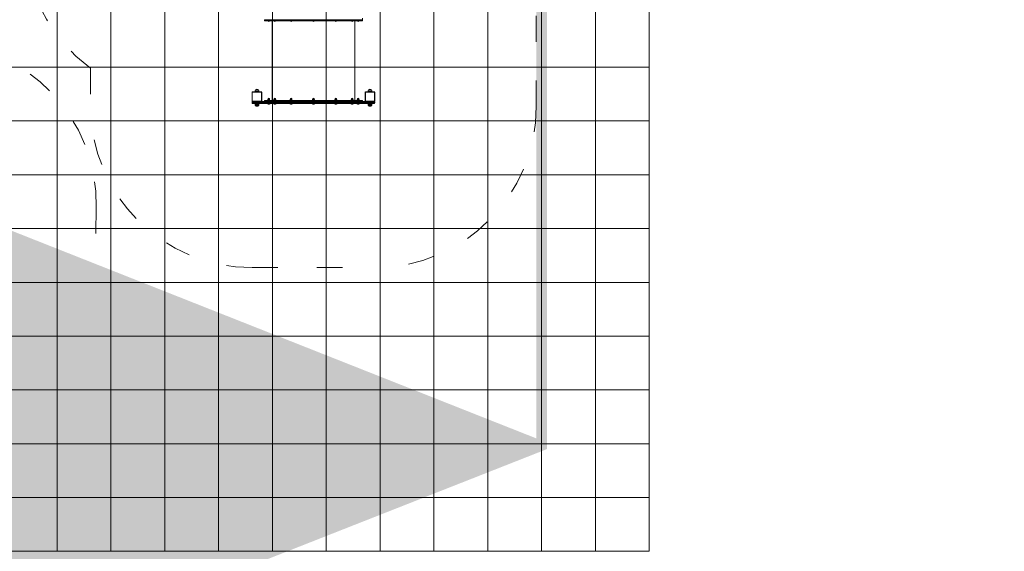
# Model space of a CAD drawing. Header units: feet. Extents: x 7493042 to 7493387, y 5986509 to 5986725.
# Tile 63 of 73: x 7493366 to 7493375, y 5986523 to 5986528. Entities that reach past the tile are written whole.
import ezdxf

# ---------------------------------------------------------------- set-up
doc = ezdxf.new("R2010")
doc.units = ezdxf.units.FT
doc.header["$MEASUREMENT"] = 0
doc.linetypes.add('ACAD_ISO03W100', pattern=[30, 12, -18])
for name, color, linetype, lineweight in [('_k_kreskowanie', 250, 'CONTINUOUS', 5), ('_k_urzadzenia', 250, 'CONTINUOUS', 13), ('_k_widok', 7, 'CONTINUOUS', 18), ('_k_wymiar', 7, 'CONTINUOUS', 13), ('_k_ściany', 7, 'CONTINUOUS', 35)]:
    doc.layers.add(name, color=color, linetype=linetype, lineweight=lineweight)
doc.layers.add('_k_niewidoczna', color=72, linetype='CONTINUOUS', lineweight=9, plot=False)
doc.styles.add('GENERATED_STYLE_1', font='MS Gothic.ttf')

# ---------------------------------------------------------------- blocks, each defined once
blk = doc.blocks.new('2123EPZ')
at = {"layer": '_k_widok', "linetype": 'ACAD_ISO03W100', "ltscale": 0.02}
blk.add_lwpolyline([(-3.064794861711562, -1.794999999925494, -0.2205930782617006), (-4.209800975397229, -1.263999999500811), (-4.25282537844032, -1.263999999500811, -0.4142135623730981), (-5.25282537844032, -0.2639999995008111), (-5.25282537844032, 0.2640000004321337, -0.414213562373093), (-4.25282537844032, 1.264000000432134), (-4.209800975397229, 1.264000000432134, -0.2205930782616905), (-3.064794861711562, 1.795000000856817), (-1.5, 1.795000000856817, -0.4142135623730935), (0, 0.2950000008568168), (0, -0.2949999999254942, -0.4142135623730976), (-1.5, -1.794999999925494)], format="xyb", close=True, dxfattribs=at)
at = {"layer": '_k_niewidoczna', "color": 1, "lineweight": 20, "insert": (-3.304798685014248, -0.4299453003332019), "char_height": 0.24, "width": 11.63444291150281, "attachment_point": 1, "line_spacing_factor": 1.55, "style": 'GENERATED_STYLE_1', "bg_fill": 2}
blk.add_mtext('\\A1;{\\f@MS Gothic|b0|i0|c238|p49;\\C256;\\P\\pi-0.24,l0.24,t0.24,1.2;^I^I2123EPZ\\P\\pi-0.96,l0.96,t0.96,1.2;^I}', dxfattribs=at)
blk = doc.blocks.new('42221')
at = {"layer": '_k_urzadzenia', "lineweight": 13}
for p, q in [((-4.601248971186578, 1.687998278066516), (-4.601248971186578, 1.747266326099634)), ((-4.595248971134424, 1.753266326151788), (-4.595248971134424, 1.690215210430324)), ((-4.595248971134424, 1.753266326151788), (-4.588248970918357, 1.753266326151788)), ((-4.588248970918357, 1.690215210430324), (-4.588248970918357, 1.753266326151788)), ((-4.58234897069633, 1.751366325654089), (-4.58234897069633, 1.666676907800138)), ((-4.494148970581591, 1.753366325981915), (-4.580348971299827, 1.753366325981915)), ((-4.580348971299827, 1.665166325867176), (-4.580348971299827, 1.751366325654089)), ((-4.580348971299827, 1.751366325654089), (-4.494148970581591, 1.751366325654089)), ((-4.494148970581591, 1.751366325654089), (-4.494148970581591, 1.665166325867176)), ((-4.492148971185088, 1.665166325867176), (-4.492148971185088, 1.751366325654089)), ((-4.620464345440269, 1.695266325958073), (-4.620464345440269, 1.721266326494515)), ((-4.608748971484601, 1.7257663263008), (-4.608748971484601, 1.690766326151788)), ((-4.601248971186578, 1.7257663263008), (-4.608748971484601, 1.7257663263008)), ((-4.601248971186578, 1.690766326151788), (-4.608748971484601, 1.690766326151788)), ((-4.601248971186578, 1.687998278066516), (-4.601248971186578, 1.421217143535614)), ((-4.595248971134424, 1.423434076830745), (-4.595248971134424, 1.690215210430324)), ((-4.595248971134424, 1.690215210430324), (-4.588248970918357, 1.690215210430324)), ((-4.588248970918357, 1.690215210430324), (-4.588248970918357, 1.423434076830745)), ((-4.582248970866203, 1.421217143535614), (-4.582248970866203, 1.664541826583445)), ((-4.494148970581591, 1.665166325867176), (-4.580348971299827, 1.665166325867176)), ((-4.580348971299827, 1.663166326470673), (-4.494148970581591, 1.663166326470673)), ((-4.492148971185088, 1.7257663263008), (-4.484748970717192, 1.7257663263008)), ((-4.492148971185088, 1.690766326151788), (-4.484748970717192, 1.690766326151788)), ((-4.484748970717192, 1.690766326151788), (-4.484748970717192, 1.7257663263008)), ((-4.473033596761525, 1.721266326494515), (-4.473033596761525, 1.695266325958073)), ((-4.602150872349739, 1.585941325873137), (-4.602150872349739, 1.610591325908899)), ((-4.602150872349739, 1.610591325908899), (-4.601248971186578, 1.610591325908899)), ((-4.602150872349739, 1.585941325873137), (-4.601248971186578, 1.585941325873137)), ((-4.602150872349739, 1.530341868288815), (-4.602150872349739, 1.554991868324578)), ((-4.602150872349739, 1.554991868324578), (-4.601248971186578, 1.554991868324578)), ((-4.572248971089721, 1.638266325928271), (-4.582248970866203, 1.638266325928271)), ((-4.572248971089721, 1.638266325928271), (-4.572248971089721, 0.7282663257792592)), ((-4.572248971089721, 1.607766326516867), (-4.571748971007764, 1.6082663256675)), ((-4.572248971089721, 1.588766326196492), (-4.571748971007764, 1.588266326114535)), ((-3.832248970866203, 1.56826632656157), (-4.572248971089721, 1.56826632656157)), ((-4.571748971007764, 1.6082663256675), (-4.571748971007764, 1.588266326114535)), ((-4.571748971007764, 1.6082663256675), (-4.570248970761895, 1.6082663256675)), ((-4.571748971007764, 1.588266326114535), (-4.570248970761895, 1.588266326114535)), ((-4.570248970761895, 1.6082663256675), (-4.570248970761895, 1.588266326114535)), ((-4.570248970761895, 1.605566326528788), (-4.569844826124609, 1.606266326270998)), ((-4.570248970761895, 1.590966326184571), (-4.569844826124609, 1.590266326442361)), ((-4.569130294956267, 1.606266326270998), (-4.56296350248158, 1.606266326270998)), ((-4.569130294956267, 1.598266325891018), (-4.56296350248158, 1.598266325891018)), ((-4.569130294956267, 1.590266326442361), (-4.56296350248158, 1.590266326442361)), ((-4.562248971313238, 1.602266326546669), (-4.562248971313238, 1.606266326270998)), ((-4.562248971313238, 1.605766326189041), (-4.559748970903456, 1.605766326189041)), ((-4.562248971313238, 1.594266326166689), (-4.562248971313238, 1.602266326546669)), ((-4.562248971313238, 1.590266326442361), (-4.562248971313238, 1.594266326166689)), ((-4.562248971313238, 1.590766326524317), (-4.559748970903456, 1.590766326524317)), ((-4.559748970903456, 1.590766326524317), (-4.559748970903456, 1.605766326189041)), ((-3.833460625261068, 1.585941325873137), (-3.833460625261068, 1.610591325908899)), ((-3.833460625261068, 1.610591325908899), (-3.832558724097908, 1.610591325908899)), ((-3.833460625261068, 1.585941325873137), (-3.832558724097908, 1.585941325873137)), ((-3.833460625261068, 1.530341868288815), (-3.833460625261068, 1.554991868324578)), ((-3.833460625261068, 1.554991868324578), (-3.832558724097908, 1.554991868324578)), ((-3.832558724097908, 1.585941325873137), (-3.832558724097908, 1.610591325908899)), ((-3.832558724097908, 1.603266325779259), (-3.832248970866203, 1.603266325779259)), ((-3.832558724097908, 1.593266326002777), (-3.832248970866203, 1.593266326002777)), ((-3.832558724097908, 1.530341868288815), (-3.832558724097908, 1.554991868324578)), ((-3.832248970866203, 0.7282663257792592), (-3.832248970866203, 1.638266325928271)), ((-3.822248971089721, 1.638266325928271), (-3.832248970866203, 1.638266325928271)), ((-3.822248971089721, 1.638266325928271), (-3.822248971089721, 0.7282663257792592)), ((-3.822248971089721, 0.7282663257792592), (-3.822248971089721, 1.638266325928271)), ((-4.602150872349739, 1.530341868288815), (-4.601248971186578, 1.530341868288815)), ((-4.572248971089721, 1.552166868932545), (-4.571748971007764, 1.552666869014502)), ((-4.572248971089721, 1.53316686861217), (-4.571748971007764, 1.532666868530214)), ((-4.571748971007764, 1.552666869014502), (-4.571748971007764, 1.532666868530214)), ((-4.571748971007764, 1.552666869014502), (-4.570248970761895, 1.552666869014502)), ((-4.571748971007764, 1.532666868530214), (-4.570248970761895, 1.532666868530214)), ((-4.570248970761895, 1.552666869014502), (-4.570248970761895, 1.532666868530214)), ((-4.570248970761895, 1.549966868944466), (-4.569130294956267, 1.55190447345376)), ((-4.570248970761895, 1.535366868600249), (-4.569130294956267, 1.533429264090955)), ((-4.569130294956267, 1.55190447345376), (-4.56296350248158, 1.55190447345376)), ((-4.569130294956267, 1.547285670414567), (-4.56296350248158, 1.547285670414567)), ((-4.569130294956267, 1.538048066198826), (-4.56296350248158, 1.538048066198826)), ((-4.569130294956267, 1.533429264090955), (-4.56296350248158, 1.533429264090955)), ((-4.562248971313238, 1.550666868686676), (-4.56296350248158, 1.55190447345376)), ((-4.562248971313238, 1.534666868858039), (-4.56296350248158, 1.533429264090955)), ((-4.562248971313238, 1.549595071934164), (-4.562248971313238, 1.550666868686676)), ((-4.562248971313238, 1.55016686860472), (-4.559748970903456, 1.55016686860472)), ((-4.562248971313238, 1.542666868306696), (-4.562248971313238, 1.549595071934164)), ((-4.562248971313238, 1.535738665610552), (-4.562248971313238, 1.542666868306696)), ((-4.562248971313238, 1.534666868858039), (-4.562248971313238, 1.535738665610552)), ((-4.562248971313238, 1.535166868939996), (-4.559748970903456, 1.535166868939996)), ((-4.559748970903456, 1.535166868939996), (-4.559748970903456, 1.55016686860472)), ((-3.833460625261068, 1.530341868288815), (-3.832558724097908, 1.530341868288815)), ((-3.832558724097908, 1.549496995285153), (-3.832248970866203, 1.549496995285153)), ((-3.832558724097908, 1.544496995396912), (-3.832248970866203, 1.544496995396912)), ((-3.832558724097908, 1.535836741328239), (-3.832248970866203, 1.535836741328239)), ((-4.602150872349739, 1.378441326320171), (-4.602150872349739, 1.403091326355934)), ((-4.602150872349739, 1.403091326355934), (-4.601248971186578, 1.403091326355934)), ((-4.602150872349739, 1.378441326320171), (-4.601248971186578, 1.378441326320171)), ((-4.601248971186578, 0.945315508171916), (-4.601248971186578, 1.421217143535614)), ((-4.595248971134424, 1.423434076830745), (-4.595248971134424, 0.9430985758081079)), ((-4.588248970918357, 1.423434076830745), (-4.595248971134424, 1.423434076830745)), ((-4.588248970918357, 0.9430985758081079), (-4.588248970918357, 1.423434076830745)), ((-4.582248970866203, 1.421217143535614), (-4.582248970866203, 0.945315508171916)), ((-4.572248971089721, 1.400266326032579), (-4.571748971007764, 1.400766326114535)), ((-4.572248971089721, 1.381266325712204), (-4.571748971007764, 1.38076632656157)), ((-4.571748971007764, 1.400766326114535), (-4.571748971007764, 1.38076632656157)), ((-4.571748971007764, 1.400766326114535), (-4.570248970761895, 1.400766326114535)), ((-4.571748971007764, 1.38076632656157), (-4.570248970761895, 1.38076632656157)), ((-4.570248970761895, 1.400766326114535), (-4.570248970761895, 1.38076632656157)), ((-4.570248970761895, 1.3980663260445), (-4.569844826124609, 1.39876632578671)), ((-4.570248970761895, 1.383466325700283), (-4.569844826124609, 1.382766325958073)), ((-4.569130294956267, 1.39876632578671), (-4.56296350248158, 1.39876632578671)), ((-4.569130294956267, 1.390766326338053), (-4.56296350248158, 1.390766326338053)), ((-4.569130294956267, 1.382766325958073), (-4.56296350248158, 1.382766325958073)), ((-4.562248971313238, 1.394766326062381), (-4.562248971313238, 1.39876632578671)), ((-4.562248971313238, 1.398266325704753), (-4.559748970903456, 1.398266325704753)), ((-4.562248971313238, 1.386766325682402), (-4.562248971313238, 1.394766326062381)), ((-4.562248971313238, 1.382766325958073), (-4.562248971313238, 1.386766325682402)), ((-4.562248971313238, 1.38326632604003), (-4.559748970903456, 1.38326632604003)), ((-4.559748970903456, 1.38326632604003), (-4.559748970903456, 1.398266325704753)), ((-3.833460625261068, 1.378441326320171), (-3.833460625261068, 1.403091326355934)), ((-3.833460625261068, 1.403091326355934), (-3.832558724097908, 1.403091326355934)), ((-3.833460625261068, 1.378441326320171), (-3.832558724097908, 1.378441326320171)), ((-3.832558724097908, 1.378441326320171), (-3.832558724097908, 1.403091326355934)), ((-3.832558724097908, 1.39759645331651), (-3.832248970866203, 1.39759645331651)), ((-3.832558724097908, 1.388936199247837), (-3.832248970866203, 1.388936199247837)), ((-3.832558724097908, 1.383936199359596), (-3.832248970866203, 1.383936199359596)), ((-4.602150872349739, 1.170941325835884), (-4.602150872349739, 1.195591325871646)), ((-4.602150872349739, 1.195591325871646), (-4.601248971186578, 1.195591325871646)), ((-4.572248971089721, 1.192766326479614), (-4.571748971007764, 1.19326632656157)), ((-4.571748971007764, 1.19326632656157), (-4.571748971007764, 1.173266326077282)), ((-4.571748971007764, 1.19326632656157), (-4.570248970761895, 1.19326632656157)), ((-4.570248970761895, 1.19326632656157), (-4.570248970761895, 1.173266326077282)), ((-4.570248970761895, 1.190566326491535), (-4.569130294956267, 1.192503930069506)), ((-4.569130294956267, 1.192503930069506), (-4.56296350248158, 1.192503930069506)), ((-4.562248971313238, 1.191266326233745), (-4.56296350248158, 1.192503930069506)), ((-4.562248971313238, 1.190194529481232), (-4.562248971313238, 1.191266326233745)), ((-4.562248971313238, 1.190766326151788), (-4.559748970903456, 1.190766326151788)), ((-4.562248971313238, 1.183266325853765), (-4.562248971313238, 1.190194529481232)), ((-4.559748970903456, 1.175766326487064), (-4.559748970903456, 1.190766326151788)), ((-3.833460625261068, 1.170941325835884), (-3.833460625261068, 1.195591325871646)), ((-3.833460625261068, 1.195591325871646), (-3.832558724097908, 1.195591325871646)), ((-3.832558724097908, 1.170941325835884), (-3.832558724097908, 1.195591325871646)), ((-4.602150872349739, 1.170941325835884), (-4.601248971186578, 1.170941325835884)), ((-4.572248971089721, 1.173766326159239), (-4.571748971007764, 1.173266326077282)), ((-4.571748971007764, 1.173266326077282), (-4.570248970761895, 1.173266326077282)), ((-4.570248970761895, 1.175966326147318), (-4.569130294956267, 1.174028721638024)), ((-4.569130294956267, 1.187885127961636), (-4.56296350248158, 1.187885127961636)), ((-4.569130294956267, 1.178647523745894), (-4.56296350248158, 1.178647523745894)), ((-4.569130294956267, 1.174028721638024), (-4.56296350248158, 1.174028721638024)), ((-4.562248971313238, 1.175266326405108), (-4.56296350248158, 1.174028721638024)), ((-4.562248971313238, 1.17633812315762), (-4.562248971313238, 1.183266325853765)), ((-4.562248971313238, 1.175266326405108), (-4.562248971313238, 1.17633812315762)), ((-4.562248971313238, 1.175766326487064), (-4.559748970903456, 1.175766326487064)), ((-3.833460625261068, 1.170941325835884), (-3.832558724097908, 1.170941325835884)), ((-3.832558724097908, 1.188266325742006), (-3.832248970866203, 1.188266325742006)), ((-3.832558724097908, 1.178266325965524), (-3.832248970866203, 1.178266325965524)), ((-4.602150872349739, 0.9634413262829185), (-4.602150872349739, 0.9880913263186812)), ((-4.602150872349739, 0.9880913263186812), (-4.601248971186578, 0.9880913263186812)), ((-4.602150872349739, 0.9634413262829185), (-4.601248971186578, 0.9634413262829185)), ((-4.601248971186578, 0.945315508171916), (-4.601248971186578, 0.6785343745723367)), ((-4.595248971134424, 0.6763174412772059), (-4.595248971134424, 0.9430985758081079)), ((-4.595248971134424, 0.9430985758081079), (-4.588248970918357, 0.9430985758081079)), ((-4.588248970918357, 0.9430985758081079), (-4.588248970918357, 0.6763174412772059)), ((-4.582248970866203, 0.7019908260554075), (-4.582248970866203, 0.945315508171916)), ((-4.572248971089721, 0.985266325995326), (-4.571748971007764, 0.9857663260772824)), ((-4.572248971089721, 0.9662663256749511), (-4.571748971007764, 0.9657663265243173)), ((-4.571748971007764, 0.9857663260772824), (-4.571748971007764, 0.9657663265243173)), ((-4.571748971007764, 0.9857663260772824), (-4.570248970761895, 0.9857663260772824)), ((-4.571748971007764, 0.9657663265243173), (-4.570248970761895, 0.9657663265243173)), ((-4.570248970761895, 0.9857663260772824), (-4.570248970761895, 0.9657663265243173)), ((-4.570248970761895, 0.983066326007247), (-4.569844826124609, 0.9837663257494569)), ((-4.570248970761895, 0.9684663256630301), (-4.569844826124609, 0.9677663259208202)), ((-4.569130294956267, 0.9837663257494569), (-4.56296350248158, 0.9837663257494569)), ((-4.569130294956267, 0.9757663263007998), (-4.56296350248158, 0.9757663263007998)), ((-4.569130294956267, 0.9677663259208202), (-4.56296350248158, 0.9677663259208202)), ((-4.562248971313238, 0.9797663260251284), (-4.562248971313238, 0.9837663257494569)), ((-4.562248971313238, 0.9832663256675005), (-4.559748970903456, 0.9832663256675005)), ((-4.562248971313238, 0.9717663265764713), (-4.562248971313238, 0.9797663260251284)), ((-4.562248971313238, 0.9677663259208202), (-4.562248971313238, 0.9717663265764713)), ((-4.562248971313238, 0.9682663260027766), (-4.559748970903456, 0.9682663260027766)), ((-4.559748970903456, 0.9682663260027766), (-4.559748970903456, 0.9832663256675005)), ((-3.833460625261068, 0.9634413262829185), (-3.833460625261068, 0.9880913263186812)), ((-3.833460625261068, 0.9880913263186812), (-3.832558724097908, 0.9880913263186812)), ((-3.833460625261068, 0.9634413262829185), (-3.832558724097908, 0.9634413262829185)), ((-3.832558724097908, 0.9634413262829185), (-3.832558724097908, 0.9880913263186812)), ((-3.832558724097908, 0.9825964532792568), (-3.832248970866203, 0.9825964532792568)), ((-3.832558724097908, 0.9775964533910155), (-3.832248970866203, 0.9775964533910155)), ((-3.832558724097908, 0.9689361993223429), (-3.832248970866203, 0.9689361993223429)), ((-4.602150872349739, 0.8115407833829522), (-4.602150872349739, 0.836190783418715)), ((-4.602150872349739, 0.836190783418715), (-4.601248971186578, 0.836190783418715)), ((-4.572248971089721, 0.8333657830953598), (-4.571748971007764, 0.8338657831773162)), ((-4.571748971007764, 0.8338657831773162), (-4.571748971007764, 0.813865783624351)), ((-4.571748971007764, 0.8338657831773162), (-4.570248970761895, 0.8338657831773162)), ((-4.570248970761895, 0.8338657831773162), (-4.570248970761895, 0.813865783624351)), ((-4.570248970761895, 0.8311657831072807), (-4.569130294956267, 0.8331033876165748)), ((-4.569130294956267, 0.8331033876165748), (-4.56296350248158, 0.8331033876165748)), ((-4.569130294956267, 0.8284845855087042), (-4.56296350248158, 0.8284845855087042)), ((-4.562248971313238, 0.8318657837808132), (-4.56296350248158, 0.8331033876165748)), ((-4.562248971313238, 0.8307939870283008), (-4.562248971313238, 0.8318657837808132)), ((-4.562248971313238, 0.8313657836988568), (-4.559748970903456, 0.8313657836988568)), ((-4.562248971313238, 0.8238657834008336), (-4.562248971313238, 0.8307939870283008)), ((-4.562248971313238, 0.816937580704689), (-4.562248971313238, 0.8238657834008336)), ((-4.559748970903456, 0.8163657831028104), (-4.559748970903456, 0.8313657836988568)), ((-3.833460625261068, 0.8115407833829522), (-3.833460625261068, 0.836190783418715)), ((-3.833460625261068, 0.836190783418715), (-3.832558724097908, 0.836190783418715)), ((-3.832558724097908, 0.8115407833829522), (-3.832558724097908, 0.836190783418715)), ((-3.832558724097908, 0.8306959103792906), (-3.832248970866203, 0.8306959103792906)), ((-4.602150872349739, 0.8115407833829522), (-4.601248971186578, 0.8115407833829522)), ((-4.602150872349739, 0.7559413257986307), (-4.602150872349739, 0.7805913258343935)), ((-4.602150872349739, 0.7805913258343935), (-4.601248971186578, 0.7805913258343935)), ((-4.602150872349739, 0.7559413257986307), (-4.601248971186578, 0.7559413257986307)), ((-4.572248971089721, 0.8143657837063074), (-4.571748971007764, 0.813865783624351)), ((-3.832248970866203, 0.7982663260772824), (-4.572248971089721, 0.7982663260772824)), ((-4.572248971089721, 0.7777663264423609), (-4.571748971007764, 0.7782663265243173)), ((-4.572248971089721, 0.7587663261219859), (-4.571748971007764, 0.7582663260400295)), ((-4.571748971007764, 0.813865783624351), (-4.570248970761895, 0.813865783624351)), ((-4.571748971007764, 0.7782663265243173), (-4.571748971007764, 0.7582663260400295)), ((-4.571748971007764, 0.7782663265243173), (-4.570248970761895, 0.7782663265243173)), ((-4.571748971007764, 0.7582663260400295), (-4.570248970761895, 0.7582663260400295)), ((-4.570248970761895, 0.8165657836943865), (-4.569130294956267, 0.8146281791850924)), ((-4.570248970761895, 0.7782663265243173), (-4.570248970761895, 0.7582663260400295)), ((-4.570248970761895, 0.7755663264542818), (-4.569844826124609, 0.7762663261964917)), ((-4.570248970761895, 0.760966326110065), (-4.569844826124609, 0.7602663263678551)), ((-4.569130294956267, 0.819246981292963), (-4.56296350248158, 0.819246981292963)), ((-4.569130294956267, 0.8146281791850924), (-4.56296350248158, 0.8146281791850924)), ((-4.569130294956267, 0.7762663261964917), (-4.56296350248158, 0.7762663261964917)), ((-4.569130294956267, 0.7682663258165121), (-4.56296350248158, 0.7682663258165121)), ((-4.569130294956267, 0.7602663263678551), (-4.56296350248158, 0.7602663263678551)), ((-4.562248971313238, 0.8158657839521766), (-4.56296350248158, 0.8146281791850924)), ((-4.562248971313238, 0.8158657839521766), (-4.562248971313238, 0.816937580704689)), ((-4.562248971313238, 0.8163657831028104), (-4.559748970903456, 0.8163657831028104)), ((-4.562248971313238, 0.7722663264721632), (-4.562248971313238, 0.7762663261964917)), ((-4.562248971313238, 0.7757663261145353), (-4.559748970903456, 0.7757663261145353)), ((-4.562248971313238, 0.7642663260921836), (-4.562248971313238, 0.7722663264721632)), ((-4.562248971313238, 0.7602663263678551), (-4.562248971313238, 0.7642663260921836)), ((-4.562248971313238, 0.7607663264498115), (-4.559748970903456, 0.7607663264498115)), ((-4.559748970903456, 0.7607663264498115), (-4.559748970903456, 0.7757663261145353)), ((-3.833460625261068, 0.8115407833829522), (-3.832558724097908, 0.8115407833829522)), ((-3.833460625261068, 0.7559413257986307), (-3.833460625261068, 0.7805913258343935)), ((-3.833460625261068, 0.7805913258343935), (-3.832558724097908, 0.7805913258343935)), ((-3.833460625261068, 0.7559413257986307), (-3.832558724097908, 0.7559413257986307)), ((-3.832558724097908, 0.8220356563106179), (-3.832248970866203, 0.8220356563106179)), ((-3.832558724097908, 0.8170356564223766), (-3.832248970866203, 0.8170356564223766)), ((-3.832558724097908, 0.7559413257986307), (-3.832558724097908, 0.7805913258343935)), ((-3.832558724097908, 0.7732663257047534), (-3.832248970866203, 0.7732663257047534)), ((-3.832558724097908, 0.7632663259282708), (-3.832248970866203, 0.7632663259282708)), ((-4.620464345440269, 0.6452663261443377), (-4.620464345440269, 0.6712663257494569)), ((-4.608748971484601, 0.6757663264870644), (-4.608748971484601, 0.6407663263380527)), ((-4.601248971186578, 0.6757663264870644), (-4.608748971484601, 0.6757663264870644)), ((-4.601248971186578, 0.6407663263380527), (-4.608748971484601, 0.6407663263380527)), ((-4.601248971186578, 0.6192663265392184), (-4.601248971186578, 0.6785343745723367)), ((-4.595248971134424, 0.6763174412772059), (-4.595248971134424, 0.6132663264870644)), ((-4.595248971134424, 0.6763174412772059), (-4.588248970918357, 0.6763174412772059)), ((-4.588248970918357, 0.6132663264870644), (-4.588248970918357, 0.6763174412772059)), ((-4.58234897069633, 0.6998557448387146), (-4.58234897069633, 0.6151663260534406)), ((-4.572248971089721, 0.7282663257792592), (-4.582248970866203, 0.7282663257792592)), ((-4.494148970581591, 0.7033663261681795), (-4.580348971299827, 0.7033663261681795)), ((-4.580348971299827, 0.6151663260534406), (-4.580348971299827, 0.701366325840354)), ((-4.580348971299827, 0.701366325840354), (-4.494148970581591, 0.701366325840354)), ((-4.494148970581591, 0.701366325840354), (-4.494148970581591, 0.6151663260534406)), ((-4.492148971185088, 0.6151663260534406), (-4.492148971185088, 0.701366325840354)), ((-4.492148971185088, 0.6757663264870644), (-4.484748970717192, 0.6757663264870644)), ((-4.492148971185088, 0.6407663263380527), (-4.484748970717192, 0.6407663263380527)), ((-4.484748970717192, 0.6407663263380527), (-4.484748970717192, 0.6757663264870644)), ((-4.473033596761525, 0.6712663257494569), (-4.473033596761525, 0.6452663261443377)), ((-3.822248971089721, 0.7282663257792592), (-3.832248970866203, 0.7282663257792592)), ((-4.595248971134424, 0.6132663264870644), (-4.588248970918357, 0.6132663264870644)), ((-4.494148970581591, 0.6151663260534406), (-4.580348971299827, 0.6151663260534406)), ((-4.580348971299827, 0.613166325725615), (-4.494148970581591, 0.613166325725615))]:
    blk.add_line(p, q, dxfattribs=at)
for centre, radius, start, end in [((-4.595248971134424, 1.747266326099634), 0.006000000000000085, 90, 180), ((-4.588248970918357, 1.747266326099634), 0.006000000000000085, 10.47531382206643, 90), ((-4.580348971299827, 1.751366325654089), 0.002000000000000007, 90, 180), ((-4.494148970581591, 1.751366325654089), 0.002000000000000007, 0, 90), ((-4.608533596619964, 1.708266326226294), 0.01749999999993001, 132.9811010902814, 227.0188989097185), ((-4.608748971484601, 1.708266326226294), 0.01749999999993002, 90, 132.0246275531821), ((-4.608748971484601, 1.708266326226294), 0.01749999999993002, 227.9753724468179, 270), ((-4.580348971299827, 1.665166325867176), 0.001999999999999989, 197.4383797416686, 270), ((-4.494148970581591, 1.665166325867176), 0.002000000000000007, 270, 0), ((-4.484748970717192, 1.708266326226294), 0.01749999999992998, 47.97537244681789, 90), ((-4.484748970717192, 1.708266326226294), 0.01749999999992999, 270, 312.0246275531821), ((-4.48496434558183, 1.708266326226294), 0.01749999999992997, 312.9811010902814, 47.01889890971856), ((-4.587428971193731, 1.598266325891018), 0.01920000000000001, 140.0643322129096, 219.9356677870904), ((-4.587428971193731, 1.542666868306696), 0.01920000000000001, 140.0643322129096, 219.9356677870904), ((-4.559748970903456, 1.598266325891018), 0.007500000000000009, 270, 90), ((-3.81873872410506, 1.598266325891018), 0.01920000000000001, 140.0643322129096, 219.9356677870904), ((-3.81873872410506, 1.542666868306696), 0.01920000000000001, 140.0643322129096, 219.9356677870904), ((-3.822248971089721, 0.3217463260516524), 1.316519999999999, 89.34071200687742, 90), ((-4.559748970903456, 1.542666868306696), 0.007500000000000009, 270, 90), ((-4.587428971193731, 1.390766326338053), 0.01920000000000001, 140.0643322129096, 219.9356677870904), ((-4.559748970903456, 1.390766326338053), 0.00750000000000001, 270, 90), ((-3.81873872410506, 1.390766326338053), 0.01920000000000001, 140.0643322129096, 219.9356677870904), ((-4.587428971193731, 1.183266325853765), 0.01920000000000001, 140.0643322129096, 219.9356677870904), ((-4.559748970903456, 1.183266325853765), 0.007500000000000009, 270, 90), ((-3.81873872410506, 1.183266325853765), 0.01920000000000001, 140.0643322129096, 219.9356677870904), ((-4.587428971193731, 0.9757663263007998), 0.01920000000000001, 140.0643322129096, 219.9356677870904), ((-4.559748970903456, 0.9757663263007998), 0.007500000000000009, 270, 90), ((-3.81873872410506, 0.9757663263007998), 0.01920000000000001, 140.0643322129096, 219.9356677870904), ((-4.587428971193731, 0.8238657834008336), 0.01920000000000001, 140.0643322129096, 219.9356677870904), ((-4.559748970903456, 0.8238657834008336), 0.00750000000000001, 270, 90), ((-3.81873872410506, 0.8238657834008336), 0.01920000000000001, 140.0643322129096, 219.9356677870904), ((-4.587428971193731, 0.7682663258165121), 0.01920000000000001, 140.0643322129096, 219.9356677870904), ((-4.559748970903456, 0.7682663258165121), 0.007500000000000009, 270, 90), ((-3.81873872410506, 0.7682663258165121), 0.01920000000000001, 140.0643322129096, 219.9356677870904), ((-4.608533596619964, 0.6582663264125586), 0.01749999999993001, 132.9811010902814, 227.0188989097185), ((-4.608748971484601, 0.6582663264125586), 0.01749999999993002, 90, 132.0246275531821), ((-4.608748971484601, 0.6582663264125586), 0.01749999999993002, 227.9753724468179, 270), ((-4.580348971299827, 0.701366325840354), 0.001999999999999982, 90, 162.5616202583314), ((-4.494148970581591, 0.701366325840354), 0.00200000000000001, 0, 90), ((-4.484748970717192, 0.6582663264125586), 0.01749999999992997, 47.97537244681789, 90), ((-4.484748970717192, 0.6582663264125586), 0.01749999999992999, 270, 312.0246275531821), ((-4.48496434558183, 0.6582663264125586), 0.01749999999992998, 312.9811010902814, 47.01889890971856), ((-4.595248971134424, 0.6192663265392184), 0.006000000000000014, 180, 270), ((-4.588248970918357, 0.6192663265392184), 0.006000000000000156, 270, 349.5246861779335), ((-4.580348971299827, 0.6151663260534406), 0.00200000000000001, 180, 270), ((-4.494148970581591, 0.6151663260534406), 0.00200000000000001, 270, 0)]:
    blk.add_arc(centre, radius, start, end, dxfattribs=at)
for centre, major_axis, ratio, start_param, end_param in [((-4.595248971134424, 1.687998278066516), (-0.006000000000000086, -1.95106077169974e-19), 0.3694888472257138, 4.712388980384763, 6.283185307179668), ((-4.588248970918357, 1.687998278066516), (0.006000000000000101, -1.557247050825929e-17), 0.3694888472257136, 0.1828287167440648, 1.570796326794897), ((-4.595248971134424, 1.421217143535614), (-0.005999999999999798, -8.59509490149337e-18), 0.3694888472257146, 4.712388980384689, 6.283185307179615), ((-4.588248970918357, 1.421217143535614), (0.006000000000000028, 1.95106077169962e-19), 0.3694888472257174, 1.15884403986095e-15, 1.570796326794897), ((-4.595248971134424, 0.945315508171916), (-0.005999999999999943, -2.919845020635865e-18), 0.3694888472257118, 0, 1.570796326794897), ((-4.588248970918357, 0.945315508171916), (0.005999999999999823, -1.539988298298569e-17), 0.3694888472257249, 4.712388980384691, 6.283185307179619), ((-4.595248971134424, 0.6785343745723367), (-0.006000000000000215, 1.351040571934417e-17), 0.3694888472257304, 0, 1.570796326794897), ((-4.588248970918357, 0.6785343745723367), (0.005999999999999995, -3.066249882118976e-17), 0.3694888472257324, 4.712388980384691, 6.10035659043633)]:
    blk.add_ellipse(centre, major_axis=major_axis, ratio=ratio, start_param=start_param, end_param=end_param, dxfattribs=at)
for points, knots in [([(-4.58234897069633, 1.751366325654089), (-4.58234897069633, 1.751366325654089), (-4.582317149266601, 1.751366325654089), (-4.582109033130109, 1.751366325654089), (-4.581895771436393, 1.751366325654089), (-4.581524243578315, 1.751366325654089), (-4.581142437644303, 1.751366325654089), (-4.580882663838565, 1.751366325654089), (-4.580617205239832, 1.751366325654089), (-4.580348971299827, 1.751366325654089)], [-1, -1, -1, -1, -0.6326151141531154, -0.6326151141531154, -0.6326151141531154, -0.2561444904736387, -0.2561444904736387, -0.2561444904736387, 0, 0, 0, 0]), ([(-4.580348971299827, 1.751366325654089), (-4.580348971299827, 1.751634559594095), (-4.580348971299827, 1.751900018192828), (-4.580348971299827, 1.752159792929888), (-4.580348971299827, 1.7525415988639), (-4.580348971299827, 1.752913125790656), (-4.580348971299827, 1.753126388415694), (-4.580348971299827, 1.753334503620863), (-4.580348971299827, 1.753366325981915), (-4.580348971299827, 1.753366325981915)], [0, 0, 0, 0, 0.2561444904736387, 0.2561444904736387, 0.2561444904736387, 0.6326151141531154, 0.6326151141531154, 0.6326151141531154, 1, 1, 1, 1]), ([(-4.494148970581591, 1.753366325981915), (-4.494148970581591, 1.753366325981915), (-4.494148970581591, 1.753334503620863), (-4.494148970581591, 1.753126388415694), (-4.494148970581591, 1.752913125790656), (-4.494148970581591, 1.7525415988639), (-4.494148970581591, 1.752159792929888), (-4.494148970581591, 1.751900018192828), (-4.494148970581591, 1.751634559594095), (-4.494148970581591, 1.751366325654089)], [-1, -1, -1, -1, -0.6326151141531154, -0.6326151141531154, -0.6326151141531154, -0.2561444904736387, -0.2561444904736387, -0.2561444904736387, 0, 0, 0, 0]), ([(-4.494148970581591, 1.751366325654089), (-4.493880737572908, 1.751366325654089), (-4.493615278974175, 1.751366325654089), (-4.493355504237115, 1.751366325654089), (-4.492973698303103, 1.751366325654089), (-4.492602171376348, 1.751366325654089), (-4.492388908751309, 1.751366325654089), (-4.49218079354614, 1.751366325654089), (-4.492148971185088, 1.751366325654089), (-4.492148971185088, 1.751366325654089)], [0, 0, 0, 0, 0.2561444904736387, 0.2561444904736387, 0.2561444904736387, 0.6326151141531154, 0.6326151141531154, 0.6326151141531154, 1, 1, 1, 1]), ([(-4.580348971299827, 1.665166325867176), (-4.580617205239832, 1.665166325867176), (-4.580882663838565, 1.665166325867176), (-4.581142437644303, 1.665166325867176), (-4.581524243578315, 1.665166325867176), (-4.581895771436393, 1.665166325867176), (-4.582109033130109, 1.665166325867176), (-4.582231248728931, 1.665166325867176), (-4.582292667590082, 1.665166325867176), (-4.582322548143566, 1.665166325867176)], [0, 0, 0, 0, 0.2561444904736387, 0.2561444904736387, 0.2561444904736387, 0.6326151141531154, 0.6326151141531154, 0.6326151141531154, 0.8483612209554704, 0.8483612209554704, 0.8483612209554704, 0.8483612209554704]), ([(-4.580348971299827, 1.663166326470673), (-4.580348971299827, 1.663166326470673), (-4.580348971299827, 1.663198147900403), (-4.580348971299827, 1.663406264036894), (-4.580348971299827, 1.66361952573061), (-4.580348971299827, 1.663991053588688), (-4.580348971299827, 1.6643728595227), (-4.580348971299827, 1.664632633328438), (-4.580348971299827, 1.664898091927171), (-4.580348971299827, 1.665166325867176)], [-1, -1, -1, -1, -0.6326151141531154, -0.6326151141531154, -0.6326151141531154, -0.2561444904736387, -0.2561444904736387, -0.2561444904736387, 0, 0, 0, 0]), ([(-4.494148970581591, 1.665166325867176), (-4.494148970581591, 1.664898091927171), (-4.494148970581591, 1.664632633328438), (-4.494148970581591, 1.6643728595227), (-4.494148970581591, 1.663991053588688), (-4.494148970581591, 1.66361952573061), (-4.494148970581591, 1.663406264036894), (-4.494148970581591, 1.663198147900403), (-4.494148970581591, 1.663166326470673), (-4.494148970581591, 1.663166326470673)], [0, 0, 0, 0, 0.2561444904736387, 0.2561444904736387, 0.2561444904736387, 0.6326151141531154, 0.6326151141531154, 0.6326151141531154, 1, 1, 1, 1]), ([(-4.492148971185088, 1.665166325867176), (-4.492148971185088, 1.665166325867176), (-4.49218079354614, 1.665166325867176), (-4.492388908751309, 1.665166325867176), (-4.492602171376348, 1.665166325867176), (-4.492973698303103, 1.665166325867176), (-4.493355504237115, 1.665166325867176), (-4.493615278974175, 1.665166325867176), (-4.493880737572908, 1.665166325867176), (-4.494148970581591, 1.665166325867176)], [-1, -1, -1, -1, -0.6326151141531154, -0.6326151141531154, -0.6326151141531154, -0.2561444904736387, -0.2561444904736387, -0.2561444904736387, 0, 0, 0, 0]), ([(-4.582322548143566, 0.701366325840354), (-4.582292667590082, 0.701366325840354), (-4.582231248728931, 0.701366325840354), (-4.582109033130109, 0.701366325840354), (-4.581895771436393, 0.701366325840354), (-4.581524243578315, 0.701366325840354), (-4.581142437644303, 0.701366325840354), (-4.580882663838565, 0.701366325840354), (-4.580617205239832, 0.701366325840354), (-4.580348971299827, 0.701366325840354)], [-0.8483612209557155, -0.8483612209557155, -0.8483612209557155, -0.8483612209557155, -0.6326151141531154, -0.6326151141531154, -0.6326151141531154, -0.2561444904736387, -0.2561444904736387, -0.2561444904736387, 0, 0, 0, 0]), ([(-4.580348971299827, 0.701366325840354), (-4.580348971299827, 0.7016345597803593), (-4.580348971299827, 0.7019000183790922), (-4.580348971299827, 0.7021597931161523), (-4.580348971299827, 0.7025415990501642), (-4.580348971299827, 0.7029131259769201), (-4.580348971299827, 0.7031263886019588), (-4.580348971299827, 0.7033345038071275), (-4.580348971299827, 0.7033663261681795), (-4.580348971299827, 0.7033663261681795)], [0, 0, 0, 0, 0.2561444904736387, 0.2561444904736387, 0.2561444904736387, 0.6326151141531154, 0.6326151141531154, 0.6326151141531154, 1, 1, 1, 1]), ([(-4.494148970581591, 0.7033663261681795), (-4.494148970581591, 0.7033663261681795), (-4.494148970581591, 0.7033345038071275), (-4.494148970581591, 0.7031263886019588), (-4.494148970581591, 0.7029131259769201), (-4.494148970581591, 0.7025415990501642), (-4.494148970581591, 0.7021597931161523), (-4.494148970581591, 0.7019000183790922), (-4.494148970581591, 0.7016345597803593), (-4.494148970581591, 0.701366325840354)], [-1, -1, -1, -1, -0.6326151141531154, -0.6326151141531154, -0.6326151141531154, -0.2561444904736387, -0.2561444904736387, -0.2561444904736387, 0, 0, 0, 0]), ([(-4.494148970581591, 0.701366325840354), (-4.493880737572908, 0.701366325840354), (-4.493615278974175, 0.701366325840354), (-4.493355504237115, 0.701366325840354), (-4.492973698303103, 0.701366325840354), (-4.492602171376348, 0.701366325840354), (-4.492388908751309, 0.701366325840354), (-4.49218079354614, 0.701366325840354), (-4.492148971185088, 0.701366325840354), (-4.492148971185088, 0.701366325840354)], [0, 0, 0, 0, 0.2561444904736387, 0.2561444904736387, 0.2561444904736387, 0.6326151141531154, 0.6326151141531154, 0.6326151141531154, 1, 1, 1, 1]), ([(-4.580348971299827, 0.6151663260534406), (-4.580617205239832, 0.6151663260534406), (-4.580882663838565, 0.6151663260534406), (-4.581142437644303, 0.6151663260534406), (-4.581524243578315, 0.6151663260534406), (-4.581895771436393, 0.6151663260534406), (-4.582109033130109, 0.6151663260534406), (-4.582317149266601, 0.6151663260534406), (-4.58234897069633, 0.6151663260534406), (-4.58234897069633, 0.6151663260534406)], [0, 0, 0, 0, 0.2561444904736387, 0.2561444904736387, 0.2561444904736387, 0.6326151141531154, 0.6326151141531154, 0.6326151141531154, 1, 1, 1, 1]), ([(-4.580348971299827, 0.613166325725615), (-4.580348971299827, 0.613166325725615), (-4.580348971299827, 0.6131981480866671), (-4.580348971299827, 0.6134062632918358), (-4.580348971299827, 0.6136195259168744), (-4.580348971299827, 0.6139910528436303), (-4.580348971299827, 0.6143728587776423), (-4.580348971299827, 0.6146326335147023), (-4.580348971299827, 0.6148980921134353), (-4.580348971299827, 0.6151663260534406)], [-1, -1, -1, -1, -0.6326151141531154, -0.6326151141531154, -0.6326151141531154, -0.2561444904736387, -0.2561444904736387, -0.2561444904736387, 0, 0, 0, 0]), ([(-4.494148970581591, 0.6151663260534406), (-4.494148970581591, 0.6148980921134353), (-4.494148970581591, 0.6146326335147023), (-4.494148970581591, 0.6143728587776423), (-4.494148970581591, 0.6139910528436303), (-4.494148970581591, 0.6136195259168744), (-4.494148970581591, 0.6134062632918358), (-4.494148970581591, 0.6131981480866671), (-4.494148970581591, 0.613166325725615), (-4.494148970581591, 0.613166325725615)], [0, 0, 0, 0, 0.2561444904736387, 0.2561444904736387, 0.2561444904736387, 0.6326151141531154, 0.6326151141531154, 0.6326151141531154, 1, 1, 1, 1]), ([(-4.492148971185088, 0.6151663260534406), (-4.492148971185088, 0.6151663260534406), (-4.49218079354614, 0.6151663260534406), (-4.492388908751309, 0.6151663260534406), (-4.492602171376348, 0.6151663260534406), (-4.492973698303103, 0.6151663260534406), (-4.493355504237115, 0.6151663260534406), (-4.493615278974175, 0.6151663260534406), (-4.493880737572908, 0.6151663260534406), (-4.494148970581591, 0.6151663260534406)], [-1, -1, -1, -1, -0.6326151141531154, -0.6326151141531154, -0.6326151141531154, -0.2561444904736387, -0.2561444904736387, -0.2561444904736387, 0, 0, 0, 0])]:
    blk.add_open_spline(points, degree=3, knots=knots, dxfattribs=at)
for points, weights in [([(-4.569844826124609, 1.606266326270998), (-4.569844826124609, 1.606266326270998), (-4.569130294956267, 1.606266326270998)], [1.077350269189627, 1.077350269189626, 1]), ([(-4.569130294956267, 1.590266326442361), (-4.569844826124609, 1.590266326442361), (-4.569844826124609, 1.590266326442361)], [1, 1.077350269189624, 1.077350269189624]), ([(-4.569130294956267, 1.606266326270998), (-4.570463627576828, 1.602266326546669), (-4.569130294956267, 1.598266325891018)], [1, 1.154700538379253, 1]), ([(-4.569130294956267, 1.598266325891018), (-4.570463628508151, 1.594266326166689), (-4.569130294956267, 1.590266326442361)], [1, 1.154700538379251, 1]), ([(-4.56296350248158, 1.606266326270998), (-4.562248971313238, 1.606266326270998), (-4.562248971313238, 1.606266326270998)], [1, 1.037954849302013, 1]), ([(-4.562248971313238, 1.602266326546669), (-4.562248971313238, 1.604122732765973), (-4.56296350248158, 1.606266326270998)], [1, 1.037954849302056, 1]), ([(-4.56296350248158, 1.598266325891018), (-4.562248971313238, 1.600409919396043), (-4.562248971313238, 1.602266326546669)], [1, 1.037954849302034, 1]), ([(-4.562248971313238, 1.594266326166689), (-4.562248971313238, 1.596122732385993), (-4.56296350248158, 1.598266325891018)], [1, 1.037954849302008, 1]), ([(-4.56296350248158, 1.590266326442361), (-4.562248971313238, 1.592409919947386), (-4.562248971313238, 1.594266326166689)], [1, 1.03795484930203, 1]), ([(-4.562248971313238, 1.590266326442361), (-4.562248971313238, 1.590266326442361), (-4.56296350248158, 1.590266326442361)], [1, 1.037954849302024, 1]), ([(-4.569130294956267, 1.55190447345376), (-4.570463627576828, 1.549595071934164), (-4.569130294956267, 1.547285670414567)], [1, 1.154700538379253, 1]), ([(-4.569130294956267, 1.547285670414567), (-4.570463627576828, 1.542666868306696), (-4.569130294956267, 1.538048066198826)], [1, 1.154700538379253, 1]), ([(-4.569130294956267, 1.538048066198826), (-4.570463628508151, 1.535738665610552), (-4.569130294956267, 1.533429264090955)], [1, 1.154700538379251, 1]), ([(-4.562248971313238, 1.549595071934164), (-4.562248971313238, 1.550666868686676), (-4.56296350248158, 1.55190447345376)], [1, 1.037954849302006, 1]), ([(-4.56296350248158, 1.547285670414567), (-4.562248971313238, 1.548523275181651), (-4.562248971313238, 1.549595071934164)], [1, 1.037954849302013, 1]), ([(-4.562248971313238, 1.542666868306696), (-4.562248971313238, 1.544810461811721), (-4.56296350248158, 1.547285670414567)], [1, 1.037954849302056, 1]), ([(-4.56296350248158, 1.538048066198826), (-4.562248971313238, 1.540523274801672), (-4.562248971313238, 1.542666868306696)], [1, 1.037954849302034, 1]), ([(-4.562248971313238, 1.535738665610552), (-4.562248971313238, 1.536810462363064), (-4.56296350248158, 1.538048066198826)], [1, 1.037954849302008, 1]), ([(-4.56296350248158, 1.533429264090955), (-4.562248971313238, 1.534666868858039), (-4.562248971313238, 1.535738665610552)], [1, 1.03795484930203, 1]), ([(-4.569844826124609, 1.39876632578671), (-4.569844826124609, 1.39876632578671), (-4.569130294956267, 1.39876632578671)], [1.077350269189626, 1.077350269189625, 1]), ([(-4.569130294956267, 1.382766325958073), (-4.569844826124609, 1.382766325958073), (-4.569844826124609, 1.382766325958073)], [1, 1.077350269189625, 1.077350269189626]), ([(-4.569130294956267, 1.39876632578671), (-4.570463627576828, 1.394766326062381), (-4.569130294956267, 1.390766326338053)], [1, 1.154700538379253, 1]), ([(-4.569130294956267, 1.390766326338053), (-4.570463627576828, 1.386766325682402), (-4.569130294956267, 1.382766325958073)], [1, 1.154700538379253, 1]), ([(-4.562248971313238, 1.394766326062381), (-4.562248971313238, 1.396622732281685), (-4.56296350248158, 1.39876632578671)], [1, 1.037954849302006, 1]), ([(-4.56296350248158, 1.39876632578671), (-4.562248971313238, 1.39876632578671), (-4.562248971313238, 1.39876632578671)], [1, 1.037954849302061, 1]), ([(-4.56296350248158, 1.390766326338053), (-4.562248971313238, 1.392909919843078), (-4.562248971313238, 1.394766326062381)], [1, 1.037954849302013, 1]), ([(-4.562248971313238, 1.386766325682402), (-4.562248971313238, 1.388622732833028), (-4.56296350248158, 1.390766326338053)], [1, 1.037954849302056, 1]), ([(-4.56296350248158, 1.382766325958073), (-4.562248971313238, 1.384909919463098), (-4.562248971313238, 1.386766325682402)], [1, 1.037954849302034, 1]), ([(-4.562248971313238, 1.382766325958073), (-4.562248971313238, 1.382766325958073), (-4.56296350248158, 1.382766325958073)], [1, 1.037954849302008, 1]), ([(-4.569130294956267, 1.192503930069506), (-4.570463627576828, 1.190194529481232), (-4.569130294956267, 1.187885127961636)], [1, 1.154700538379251, 1]), ([(-4.562248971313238, 1.190194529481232), (-4.562248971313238, 1.191266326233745), (-4.56296350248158, 1.192503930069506)], [1, 1.03795484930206, 1]), ([(-4.56296350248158, 1.187885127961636), (-4.562248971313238, 1.18912273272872), (-4.562248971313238, 1.190194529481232)], [1, 1.037954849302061, 1]), ([(-4.569130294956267, 1.187885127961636), (-4.570463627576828, 1.183266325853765), (-4.569130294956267, 1.178647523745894)], [1, 1.154700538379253, 1]), ([(-4.569130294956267, 1.178647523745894), (-4.570463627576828, 1.17633812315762), (-4.569130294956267, 1.174028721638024)], [1, 1.154700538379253, 1]), ([(-4.562248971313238, 1.183266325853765), (-4.562248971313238, 1.18540991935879), (-4.56296350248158, 1.187885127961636)], [1, 1.037954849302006, 1]), ([(-4.56296350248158, 1.178647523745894), (-4.562248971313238, 1.18112273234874), (-4.562248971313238, 1.183266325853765)], [1, 1.037954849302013, 1]), ([(-4.562248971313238, 1.17633812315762), (-4.562248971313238, 1.177409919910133), (-4.56296350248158, 1.178647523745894)], [1, 1.037954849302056, 1]), ([(-4.56296350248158, 1.174028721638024), (-4.562248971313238, 1.175266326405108), (-4.562248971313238, 1.17633812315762)], [1, 1.037954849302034, 1]), ([(-4.569844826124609, 0.983766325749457), (-4.569844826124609, 0.983766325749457), (-4.569130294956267, 0.9837663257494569)], [1.077350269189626, 1.077350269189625, 1]), ([(-4.569130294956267, 0.9677663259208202), (-4.569844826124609, 0.9677663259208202), (-4.569844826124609, 0.9677663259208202)], [1, 1.077350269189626, 1.077350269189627]), ([(-4.569130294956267, 0.9837663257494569), (-4.570463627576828, 0.9797663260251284), (-4.569130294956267, 0.9757663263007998)], [1, 1.154700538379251, 1]), ([(-4.569130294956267, 0.9757663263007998), (-4.570463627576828, 0.9717663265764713), (-4.569130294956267, 0.9677663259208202)], [1, 1.154700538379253, 1]), ([(-4.562248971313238, 0.9797663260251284), (-4.562248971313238, 0.981622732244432), (-4.56296350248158, 0.9837663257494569)], [1, 1.03795484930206, 1]), ([(-4.56296350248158, 0.9837663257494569), (-4.562248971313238, 0.9837663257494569), (-4.562248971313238, 0.9837663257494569)], [1, 1.03795484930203, 1]), ([(-4.56296350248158, 0.9757663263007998), (-4.562248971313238, 0.9779099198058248), (-4.562248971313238, 0.9797663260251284)], [1, 1.037954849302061, 1]), ([(-4.562248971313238, 0.9717663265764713), (-4.562248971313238, 0.9736227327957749), (-4.56296350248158, 0.9757663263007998)], [1, 1.037954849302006, 1]), ([(-4.56296350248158, 0.9677663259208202), (-4.562248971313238, 0.9699099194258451), (-4.562248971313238, 0.9717663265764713)], [1, 1.037954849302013, 1]), ([(-4.562248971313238, 0.9677663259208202), (-4.562248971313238, 0.9677663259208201), (-4.56296350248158, 0.9677663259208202)], [1, 1.037954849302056, 1]), ([(-4.569130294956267, 0.8331033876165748), (-4.570463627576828, 0.8307939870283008), (-4.569130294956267, 0.8284845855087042)], [1, 1.154700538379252, 1]), ([(-4.569130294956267, 0.8284845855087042), (-4.570463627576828, 0.8238657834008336), (-4.569130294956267, 0.819246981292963)], [1, 1.154700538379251, 1]), ([(-4.562248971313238, 0.8307939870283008), (-4.562248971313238, 0.8318657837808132), (-4.56296350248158, 0.8331033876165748)], [1, 1.037954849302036, 1]), ([(-4.56296350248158, 0.8284845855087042), (-4.562248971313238, 0.8297221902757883), (-4.562248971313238, 0.8307939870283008)], [1, 1.03795484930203, 1]), ([(-4.562248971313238, 0.8238657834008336), (-4.562248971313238, 0.8260093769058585), (-4.56296350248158, 0.8284845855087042)], [1, 1.03795484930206, 1]), ([(-4.56296350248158, 0.819246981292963), (-4.562248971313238, 0.8217221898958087), (-4.562248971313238, 0.8238657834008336)], [1, 1.037954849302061, 1]), ([(-4.569844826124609, 0.7762663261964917), (-4.569844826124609, 0.7762663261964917), (-4.569130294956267, 0.7762663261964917)], [1.077350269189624, 1.077350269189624, 1]), ([(-4.569130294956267, 0.7602663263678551), (-4.569844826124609, 0.7602663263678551), (-4.569844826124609, 0.7602663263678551)], [1, 1.077350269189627, 1.077350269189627]), ([(-4.569130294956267, 0.819246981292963), (-4.570463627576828, 0.816937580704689), (-4.569130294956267, 0.8146281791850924)], [1, 1.154700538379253, 1]), ([(-4.569130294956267, 0.7762663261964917), (-4.570463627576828, 0.7722663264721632), (-4.569130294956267, 0.7682663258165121)], [1, 1.154700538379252, 1]), ([(-4.569130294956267, 0.7682663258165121), (-4.570463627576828, 0.7642663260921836), (-4.569130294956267, 0.7602663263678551)], [1, 1.154700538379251, 1]), ([(-4.562248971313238, 0.816937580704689), (-4.562248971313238, 0.8180093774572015), (-4.56296350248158, 0.819246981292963)], [1, 1.037954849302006, 1]), ([(-4.56296350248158, 0.8146281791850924), (-4.562248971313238, 0.8158657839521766), (-4.562248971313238, 0.816937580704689)], [1, 1.037954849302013, 1]), ([(-4.562248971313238, 0.7722663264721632), (-4.562248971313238, 0.7741227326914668), (-4.56296350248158, 0.7762663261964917)], [1, 1.037954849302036, 1]), ([(-4.56296350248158, 0.7762663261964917), (-4.562248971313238, 0.7762663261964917), (-4.562248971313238, 0.7762663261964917)], [1, 1.03795484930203, 1]), ([(-4.56296350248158, 0.7682663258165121), (-4.562248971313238, 0.770409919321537), (-4.562248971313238, 0.7722663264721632)], [1, 1.03795484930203, 1]), ([(-4.562248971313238, 0.7642663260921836), (-4.562248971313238, 0.7661227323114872), (-4.56296350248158, 0.7682663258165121)], [1, 1.03795484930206, 1]), ([(-4.56296350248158, 0.7602663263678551), (-4.562248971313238, 0.76240991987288), (-4.562248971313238, 0.7642663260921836)], [1, 1.037954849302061, 1]), ([(-4.562248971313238, 0.7602663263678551), (-4.562248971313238, 0.7602663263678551), (-4.56296350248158, 0.7602663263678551)], [1, 1.037954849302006, 1])]:
    blk.add_rational_spline(points, weights, degree=2, dxfattribs=at)
at = {"layer": '_k_widok', "linetype": 'ACAD_ISO03W100', "ltscale": 0.02}
blk.add_lwpolyline([(-3.063016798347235, -1.5, -0.2389539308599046), (-4.27277959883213, -0.886833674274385), (-4.626033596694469, -0.886833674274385, -0.4142135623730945), (-6.126033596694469, 0.613166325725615), (-6.126033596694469, 1.753366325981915, -0.414213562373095), (-4.626033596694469, 3.253366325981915), (-3.063016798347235, 3.253366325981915, -0.2389539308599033), (-1.853253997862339, 2.6402000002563), (-1.5, 2.6402000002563, -0.4142135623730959), (0, 1.1402000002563), (0, 0, -0.4142135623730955), (-1.5, -1.5)], format="xyb", close=True, dxfattribs=at)
blk = doc.blocks.new('siatka_1')
at = {"layer": '_k_kreskowanie', "color": 250}
for p, q in [((7500226.202377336, 5968351.739885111), (7500236.402377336, 5968351.739885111)), ((7500231.902377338, 5968339.539885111), (7500231.902377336, 5968351.739885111)), ((7500232.402377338, 5968339.539885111), (7500232.402377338, 5968351.739885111)), ((7500232.902377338, 5968339.539885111), (7500232.902377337, 5968351.739885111)), ((7500233.402377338, 5968339.539885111), (7500233.402377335, 5968351.739885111)), ((7500233.902377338, 5968339.539885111), (7500233.902377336, 5968351.739885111)), ((7500234.402377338, 5968339.539885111), (7500234.402377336, 5968351.739885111)), ((7500234.902377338, 5968339.539885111), (7500234.902377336, 5968351.739885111)), ((7500235.402377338, 5968339.539885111), (7500235.402377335, 5968351.739885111)), ((7500235.902377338, 5968339.539885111), (7500235.902377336, 5968351.739885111)), ((7500236.402377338, 5968339.539885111), (7500236.402377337, 5968351.739885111)), ((7500226.202377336, 5968351.239885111), (7500236.402377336, 5968351.239885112)), ((7500226.202377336, 5968350.739885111), (7500236.402377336, 5968350.739885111)), ((7500226.202377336, 5968350.239885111), (7500236.402377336, 5968350.239885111)), ((7500226.202377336, 5968349.739885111), (7500236.402377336, 5968349.739885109)), ((7500226.202377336, 5968349.239885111), (7500236.402377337, 5968349.239885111)), ((7500226.202377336, 5968348.739885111), (7500236.402377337, 5968348.739885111)), ((7500226.202377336, 5968348.239885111), (7500236.402377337, 5968348.239885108)), ((7500226.202377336, 5968347.739885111), (7500236.402377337, 5968347.739885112)), ((7500226.202377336, 5968347.239885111), (7500236.402377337, 5968347.239885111)), ((7500226.202377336, 5968346.739885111), (7500236.402377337, 5968346.739885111)), ((7500226.202377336, 5968346.239885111), (7500236.402377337, 5968346.239885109))]:
    blk.add_line(p, q, dxfattribs=at)

msp = doc.modelspace()

# ---------------------------------------------------------------- block references
at = {"layer": '_k_wymiar', "rotation": 358.818977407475}
msp.add_blockref('2123EPZ', (7493366.459337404, 5986525.929319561), dxfattribs=at)

# ---------------------------------------------------------------- next in the draw order: block references
at = {"layer": '_k_wymiar', "xscale": -1, "rotation": 270}
msp.add_blockref('42221', (7493367.299895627, 5986531.792407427), dxfattribs=at)

# ---------------------------------------------------------------- next in the draw order: linework, layer by layer
at = {"layer": '_k_ściany', "color": 142, "ltscale": 0.8, "const_width": 0.1}
msp.add_lwpolyline([(7493360.602213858, 5986532.029695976), (7493370.602213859, 5986532.029695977), (7493370.602213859, 5986524.029695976), (7493360.602213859, 5986524.029695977)], close=True, dxfattribs=at)

# ---------------------------------------------------------------- next in the draw order: block references
at = {"layer": '_k_kreskowanie', "rotation": 270}
msp.add_blockref('siatka_1', (1525019.862328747, 13486759.43207332), dxfattribs=at)

doc.saveas('drawing.dxf')
